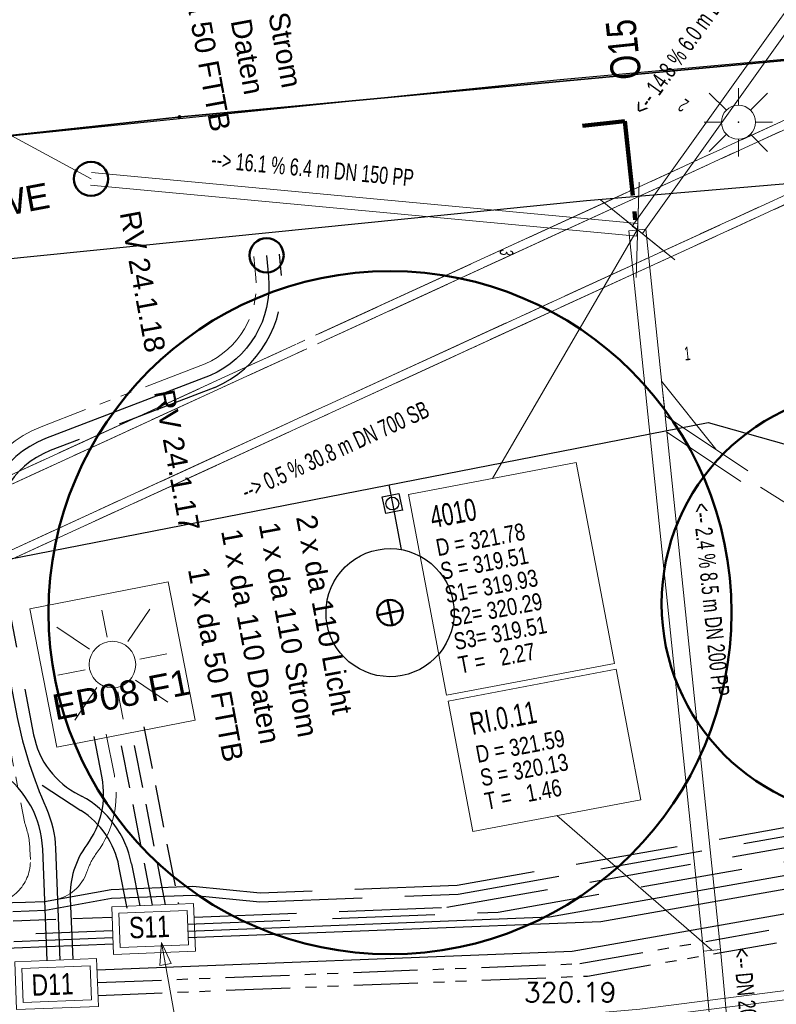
# Model space of a CAD drawing. Extents: x 3503739 to 3504470, y 5375172 to 5375561.
# Tile 126 of 142: x 3504243 to 3504252, y 5375393 to 5375405. Entities that reach past the tile are written whole.
import ezdxf

# ---------------------------------------------------------------- set-up
doc = ezdxf.new("R2010")
doc.units = 0
doc.header["$MEASUREMENT"] = 0
for name, pattern in [('1', [1.4, 0.5, -0.2, 0.5, -0.2]), ('125', [1.37501, 1.00001, -0.125, 0.125, -0.125]), ('2', [3.4, 1.2, -0.5, 1.2, -0.5]), ('237', [1.5, 0.75, -0.18, 0.13, -0.13, 0.13, -0.18]), ('239', [2.09, 0.75, -0.18, 0.75, -0.18, 0.05, -0.18]), ('33', [12, 4, -8]), ('38', [5.5, 4, -0.5, 0.5, -0.5]), ('85', [2.7501, 2.0001, -0.25, 0.25, -0.25]), ('97', [1.31251, 0.87501, -0.1875, 0.0625, -0.1875])]:
    doc.linetypes.add(name, pattern=pattern)
for name, color, linetype in [('$_LISY_$_TMP', 7, 'Continuous'), ('4WB_G_LEITUNG', 7, 'Continuous'), ('4WB_KANAL_HA', 7, 'Continuous'), ('4WB_KANALISATION', 7, 'Continuous'), ('4WP_KANCAD', 7, 'Continuous'), ('_4WP_KANCAD', 7, 'Continuous'), ('_4WP_KANCAD-T', 7, 'Continuous'), ('_4WP_LICHT-KSR', 7, 'Continuous'), ('_4WP_LICHT-LAMPE', 7, 'Continuous'), ('_4WP_SCHNITTF_HR', 7, 'Continuous'), ('_4WP_STADT-DACH', 7, 'Continuous'), ('_4WP_STADT_BEW_S', 7, 'Continuous'), ('_4WP_STADT_DATEN', 7, 'Continuous'), ('_4WP_STADT_FTT3', 7, 'Continuous'), ('_4WP_STADT_KLEIN', 7, 'Continuous'), ('_4WP_STADT_LSA', 7, 'Continuous'), ('_4WP_STADT_RESER', 7, 'Continuous'), ('_4WP_STADT_SCHAD', 7, 'Continuous'), ('_4WP_STADT_SCHAS', 7, 'Continuous'), ('_4WP_STADT_STROM', 7, 'Continuous'), ('BHM_BAUM_NEU', 7, 'Continuous'), ('K_FLURSTUECKE', 7, 'Continuous'), ('K_GRENZEN-UNABGE', 7, 'Continuous'), ('PUNKTHOEHENATTDEF', 7, 'Continuous'), ('PUNKTNUMMERNATTDEF', 7, 'Continuous'), ('PUNKTSPEZIFIKATION', 7, 'Continuous'), ('V_FAHRBAHNRAND', 7, 'Continuous'), ('V_LATERNE', 7, 'Continuous')]:
    doc.layers.add(name, color=color, linetype=linetype)
doc.styles.add('161', font='TXT', dxfattribs={"width": 0.7, "height": 0.2})
doc.styles.add('162', font='TXT', dxfattribs={"width": 0.7, "height": 0.26})
doc.styles.add('163', font='TXT', dxfattribs={"width": 0.8, "height": 0.2})
doc.styles.add('164', font='TXT', dxfattribs={"width": 0.6, "height": 0.16})
doc.styles.add('169', font='TXT', dxfattribs={"width": 0.7, "height": 0.2})
doc.styles.add('178', font='ARIAL.TTF', dxfattribs={"height": 0.24})
doc.styles.add('219', font='ARIAL.TTF', dxfattribs={"height": 0.24})
doc.styles.add('32', font='TXT', dxfattribs={"width": 0.8, "height": 0.25})
doc.styles.add('431', font='ARIAL.TTF', dxfattribs={"height": 0.3})
doc.styles.add('434', font='ARIAL.TTF', dxfattribs={"height": 0.24})
doc.styles.add('439', font='TXT', dxfattribs={"width": 0.8, "height": 0.35})
doc.styles.add('526', font='ROMANS', dxfattribs={"height": 0.23})
doc.styles.add('545', font='ARIAL.TTF', dxfattribs={"height": 0.3})
doc.styles.add('55', font='ARIAL.TTF', dxfattribs={"height": 0.24})

# ---------------------------------------------------------------- blocks, each defined once
blk = doc.blocks.new('WP_LP-1020')
at = {"color": 7, "linetype": 'Continuous', "lineweight": 20}
for p, q in [((-0.8253, 0.8253), (0.8253, 0.8253)), ((-0.8253, -0.8253), (-0.8253, 0.8253)), ((0.8253, -0.8253), (0.8253, 0.8253)), ((-0.8253, -0.8253), (0.8253, -0.8253))]:
    blk.add_line(p, q, dxfattribs=at)
at = {"color": 1, "linetype": 'Continuous', "lineweight": 9}
for p, q in [((0, 0.324962), (0, 0.649924)), ((0, 0.649924), (0, 0.324962)), ((-0.554739, 0.55475), (-0.229777, 0.229788)), ((0.229777, 0.229788), (0.554739, 0.55475)), ((0.229777, 0.229788), (0.554739, 0.55475)), ((-0.324962, 0), (-0.649924, 0)), ((-0.324962, 0), (-0.649924, 0)), ((0.324962, 0), (0.649924, 0)), ((-0.229777, -0.229777), (-0.554739, -0.554739)), ((-0.229777, -0.229777), (-0.554739, -0.554739)), ((0.229777, -0.229777), (0.554739, -0.554739)), ((0.229777, -0.229777), (0.554739, -0.554739)), ((0, -0.324962), (0, -0.649924)), ((0, -0.324962), (0, -0.649924))]:
    blk.add_line(p, q, dxfattribs=at)
at = {"color": 7, "linetype": 'Continuous', "lineweight": 20}
blk.add_circle((0, 0), 0.272749, dxfattribs=at)
blk = doc.blocks.new('PUNKT')
blk.add_point((0, 0))
at = {"layer": 'PUNKTHOEHENATTDEF', "linetype": 'Continuous', "flags": 1}
blk.add_attdef('PUNKTHOEHE', (1, -0.5), '', height=0.8, dxfattribs=at)
at = {"layer": 'PUNKTNUMMERNATTDEF', "linetype": 'Continuous', "flags": 1}
blk.add_attdef('PUNKTNUMMER', (1, 0.5), '', height=0.8, dxfattribs=at)
at = {"layer": 'PUNKTSPEZIFIKATION', "linetype": 'Continuous', "flags": 1}
blk.add_attdef('PUNKTSPEZIFIKATION', (1, -1.5), '', height=0.8, dxfattribs=at)
blk = doc.blocks.new('ALG_00093')
at = {"color": 1, "linetype": 'Continuous', "lineweight": 9}
blk.add_lwpolyline([(0, 0), (0.3773, 0.09625), (0.3773, -0.09625), (0, 0)], dxfattribs=at)
blk = doc.blocks.new('10-UNVERMARKT')
at = {"color": 255, "linetype": '33', "lineweight": 9}
blk.add_circle((0, 0), 0.0789, dxfattribs=at)
at = {"color": 252, "linetype": 'Continuous', "lineweight": 20}
blk.add_circle((0, 0), 0.0325, dxfattribs=at)
blk = doc.blocks.new('457')
at = {"color": 7, "linetype": 'Continuous', "lineweight": 9}
for p, q in [((0, 0.5), (0, 1)), ((-0.353546, 0.353554), (-0.853546, 0.853553)), ((0.353546, 0.353554), (0.853546, 0.853553)), ((-0.5, 0), (-1, 0)), ((0.5, 0), (1, 0)), ((-0.353546, -0.353554), (-0.853546, -0.853553)), ((0, -0.5), (0, -1)), ((0.353546, -0.353554), (0.853546, -0.853553))]:
    blk.add_line(p, q, dxfattribs=at)
blk.add_circle((0, 0), 0.5, dxfattribs=at)

msp = doc.modelspace()

# ---------------------------------------------------------------- linework, layer by layer
at = {"layer": '4WB_G_LEITUNG', "color": 6, "linetype": 'Continuous', "lineweight": 20}
for points in [[(3504324.972, 5375409.211), (3504314.074, 5375407.731), (3504313.048, 5375407.651), (3504306.278, 5375407.24), (3504301.629, 5375402.288), (3504294.509, 5375401.021), (3504291.857, 5375400.44), (3504289.834, 5375400.021), (3504277.978, 5375397.671), (3504273.855, 5375397.081), (3504261.981, 5375394.991), (3504254.646, 5375393.691), (3504250.1, 5375393.111), (3504247.5, 5375392.881), (3504246.972, 5375392.841)], [(3504324.987, 5375409.102), (3504314.085, 5375407.622), (3504313.055, 5375407.542), (3504306.329, 5375407.133), (3504301.684, 5375402.186), (3504294.53, 5375400.913), (3504291.88, 5375400.333), (3504289.856, 5375399.913), (3504277.997, 5375397.562), (3504273.872, 5375396.972), (3504262, 5375394.882), (3504254.663, 5375393.582), (3504250.111, 5375393.002), (3504247.509, 5375392.772), (3504246.981, 5375392.732)]]:
    msp.add_lwpolyline(points, dxfattribs=at)
at = {"layer": '4WB_KANAL_HA', "color": 7, "linetype": '85', "lineweight": 20}
for p, q in [((3504250.057, 5375401.68), (3504250.094, 5375402.797)), ((3504249.64, 5375402.589), (3504250.511, 5375401.888))]:
    msp.add_line(p, q, dxfattribs=at)
at = {"layer": '4WB_KANALISATION', "color": 7, "linetype": '85', "lineweight": 13}
for p, q in [((3504236.305, 5375396.416), (3504263.43, 5375408.861)), ((3504236.429, 5375396.362), (3504263.414, 5375408.743)), ((3504236.721, 5375395.726), (3504263.706, 5375408.107)), ((3504236.68, 5375395.597), (3504263.805, 5375408.043))]:
    msp.add_line(p, q, dxfattribs=at)
at = {"layer": '4WP_KANCAD', "color": 7, "linetype": '38', "lineweight": 13}
for p, q in [((3504236.305, 5375396.416), (3504263.43, 5375408.861)), ((3504236.429, 5375396.362), (3504263.414, 5375408.743)), ((3504236.721, 5375395.726), (3504263.706, 5375408.107)), ((3504236.68, 5375395.597), (3504263.805, 5375408.043)), ((3504250.057, 5375401.68), (3504250.094, 5375402.797)), ((3504249.64, 5375402.589), (3504250.511, 5375401.888))]:
    msp.add_line(p, q, dxfattribs=at)
at = {"layer": '_4WP_KANCAD', "color": 7, "linetype": '125', "lineweight": 13}
for p, q in [((3504250.057, 5375401.68), (3504250.094, 5375402.797)), ((3504249.64, 5375402.589), (3504250.511, 5375401.888))]:
    msp.add_line(p, q, dxfattribs=at)
at = {"layer": '_4WP_KANCAD', "color": 1, "linetype": 'Continuous', "lineweight": 13}
for p, q in [((3504250.402, 5375400.06), (3504251.368, 5375399.416)), ((3504250.414, 5375399.872), (3504251.284, 5375399.291))]:
    msp.add_line(p, q, dxfattribs=at)
at = {"layer": '_4WP_KANCAD', "color": 7, "linetype": '239', "lineweight": 13}
for points in [[(3504236.68, 5375395.597), (3504263.805, 5375408.043), (3504263.43, 5375408.861), (3504236.305, 5375396.416)], [(3504236.721, 5375395.726), (3504263.706, 5375408.107), (3504263.414, 5375408.743), (3504236.429, 5375396.362)]]:
    msp.add_lwpolyline(points, dxfattribs=at)
at = {"layer": '_4WP_KANCAD', "color": 1, "linetype": 'Continuous', "lineweight": 13}
for points in [[(3504253.521, 5375407.199), (3504250.011, 5375402.282), (3504250.133, 5375402.194), (3504253.643, 5375407.111)], [(3504243.667, 5375402.76), (3504250.065, 5375402.163), (3504250.079, 5375402.313), (3504243.681, 5375402.91)], [(3504251.045, 5375393.809), (3504250.171, 5375402.248), (3504249.973, 5375402.228), (3504250.847, 5375393.789)], [(3504250.402, 5375400.06), (3504250.356, 5375400.464), (3504250.99, 5375399.668)], [(3504251.226, 5375391.852), (3504251.046, 5375393.808), (3504250.846, 5375393.79), (3504251.026, 5375391.834)]]:
    msp.add_lwpolyline(points, dxfattribs=at)
at = {"layer": '_4WP_KANCAD-T', "color": 1, "linetype": 'Continuous', "lineweight": 20}
for p, q in [((3504243.674, 5375402.835), (3504241.627, 5375403.946)), ((3504250.072, 5375402.238), (3504248.374, 5375399.325)), ((3504251.515, 5375399.223), (3504252.725, 5375398.463)), ((3504250.946, 5375393.799), (3504249.13, 5375395.377))]:
    msp.add_line(p, q, dxfattribs=at)
at = {"layer": '_4WP_KANCAD-T', "color": 7, "linetype": 'Continuous', "lineweight": 13}
for points in [[(3504247.392, 5375399.138), (3504249.357, 5375399.511), (3504249.803, 5375397.159), (3504247.838, 5375396.786), (3504247.392, 5375399.138)], [(3504247.858, 5375396.717), (3504249.823, 5375397.09), (3504250.112, 5375395.563), (3504248.147, 5375395.19), (3504247.858, 5375396.717)]]:
    msp.add_lwpolyline(points, dxfattribs=at)
at = {"layer": '_4WP_KANCAD-T', "color": 1, "linetype": 'Continuous', "lineweight": 20}
for points in [[(3504247.392, 5375399.138), (3504249.357, 5375399.511), (3504249.803, 5375397.159), (3504247.838, 5375396.786), (3504247.392, 5375399.138)], [(3504247.858, 5375396.717), (3504249.823, 5375397.09), (3504250.112, 5375395.563), (3504248.147, 5375395.19), (3504247.858, 5375396.717)]]:
    msp.add_lwpolyline(points, dxfattribs=at)
at = {"layer": '_4WP_LICHT-KSR', "color": 190, "linetype": '1', "lineweight": 30}
for p, q in [((3504244.294, 5375396.418), (3504244.699, 5375394.339)), ((3504244.547, 5375394.333), (3504244.147, 5375396.39)), ((3504242.761, 5375394.143), (3504243.92, 5375394.188))]:
    msp.add_line(p, q, dxfattribs=at)
at = {"layer": '_4WP_LICHT-KSR', "color": 190, "linetype": '2', "lineweight": 30}
msp.add_lwpolyline([(3504244.881, 5375394.186), (3504247.84, 5375394.303), (3504259.726, 5375396.4, 0.147968), (3504260.242, 5375396.662), (3504260.487, 5375396.895, 0.260423), (3504260.775, 5375397.828), (3504259.898, 5375401.929), (3504259.676, 5375407.804), (3504259.5, 5375408.299)], format="xyb", dxfattribs=at)
at = {"layer": '_4WP_SCHNITTF_HR', "color": 92, "linetype": '97', "lineweight": 100}
for p, q in [((3504249.429, 5375403.458), (3504249.926, 5375403.51)), ((3504249.926, 5375403.51), (3504250.065, 5375402.193))]:
    msp.add_line(p, q, dxfattribs=at)
at = {"layer": '_4WP_STADT-DACH', "color": 1, "linetype": 'Continuous', "lineweight": 50}
for centre in [(3504243.674, 5375402.835), (3504245.73, 5375401.939)]:
    msp.add_circle(centre, 0.2, dxfattribs=at)
at = {"layer": '_4WP_STADT_BEW_S', "color": 142, "linetype": 'Continuous', "lineweight": 30}
for p, q in [((3504247.161, 5375399.252), (3504247.203, 5375399.032)), ((3504247.203, 5375399.032), (3504247.305, 5375398.493))]:
    msp.add_line(p, q, dxfattribs=at)
msp.add_lwpolyline([(3504222.981, 5375393.64), (3504224.944, 5375394.024, 0.073684), (3504225.322, 5375394.158), (3504227.608, 5375395.369, -0.07369), (3504227.986, 5375395.503), (3504250.901, 5375399.983), (3504252.273, 5375399.594), (3504264.237, 5375401.871)], format="xyb", dxfattribs=at)
for points in [[(3504247.321, 5375398.954), (3504247.125, 5375398.914), (3504247.084, 5375399.109), (3504247.28, 5375399.15), (3504247.322, 5375398.95)], [(3504247.912, 5375397.894), (3504247.923, 5375397.821), (3504247.926, 5375397.748), (3504247.921, 5375397.674), (3504247.91, 5375397.601), (3504247.891, 5375397.53), (3504247.866, 5375397.461), (3504247.834, 5375397.395), (3504247.796, 5375397.332), (3504247.751, 5375397.273), (3504247.701, 5375397.219), (3504247.647, 5375397.17), (3504247.587, 5375397.127), (3504247.524, 5375397.089), (3504247.457, 5375397.059), (3504247.387, 5375397.034), (3504247.316, 5375397.017), (3504247.243, 5375397.007), (3504247.169, 5375397.004), (3504247.096, 5375397.008), (3504247.023, 5375397.019), (3504246.952, 5375397.038), (3504246.883, 5375397.063), (3504246.817, 5375397.095), (3504246.754, 5375397.134), (3504246.695, 5375397.178), (3504246.641, 5375397.228), (3504246.592, 5375397.283), (3504246.549, 5375397.342), (3504246.511, 5375397.406), (3504246.48, 5375397.473), (3504246.456, 5375397.542), (3504246.439, 5375397.614), (3504246.429, 5375397.687), (3504246.426, 5375397.76), (3504246.43, 5375397.834), (3504246.441, 5375397.906), (3504246.46, 5375397.977), (3504246.485, 5375398.047), (3504246.517, 5375398.113), (3504246.555, 5375398.176), (3504246.6, 5375398.234), (3504246.65, 5375398.289), (3504246.705, 5375398.338), (3504246.764, 5375398.381), (3504246.828, 5375398.418), (3504246.894, 5375398.449), (3504246.964, 5375398.473), (3504247.035, 5375398.491), (3504247.108, 5375398.501), (3504247.182, 5375398.504), (3504247.255, 5375398.5), (3504247.328, 5375398.488), (3504247.399, 5375398.47), (3504247.468, 5375398.444), (3504247.535, 5375398.412), (3504247.597, 5375398.374), (3504247.656, 5375398.33), (3504247.71, 5375398.28), (3504247.759, 5375398.225), (3504247.803, 5375398.165), (3504247.84, 5375398.102), (3504247.871, 5375398.035), (3504247.895, 5375397.966), (3504247.912, 5375397.894)]]:
    msp.add_lwpolyline(points, dxfattribs=at)
msp.add_circle((3504247.203, 5375399.032), 0.075, dxfattribs=at)
at = {"layer": '_4WP_STADT_DATEN', "color": 7, "linetype": 'Continuous', "lineweight": 30}
for points in [[(3504243.16, 5375393.678), (3504243.108, 5375394.985, 0.234153), (3504242.619, 5375395.882, -0.088035), (3504236.949, 5375401.571), (3504236.568, 5375402.118, -0.543975), (3504237.204, 5375403.672), (3504237.66, 5375403.758)], [(3504245.73, 5375401.939), (3504245.753, 5375401.69, -0.323573), (3504245.068, 5375400.53), (3504243.142, 5375399.792, 0.364197), (3504242.425, 5375398.498), (3504242.809, 5375396.524, 0.053752), (3504243.148, 5375395.467, -0.094757), (3504243.259, 5375394.991), (3504243.31, 5375393.684)], [(3504243.705, 5375396.304), (3504243.799, 5375395.818, -0.209226), (3504243.624, 5375395.036, 0.169612), (3504243.431, 5375394.405), (3504243.46, 5375393.69)]]:
    msp.add_lwpolyline(points, format="xyb", dxfattribs=at)
msp.add_lwpolyline([(3504243.744, 5375393.571), (3504249.308, 5375393.79), (3504259.868, 5375395.653)], dxfattribs=at)
at = {"layer": '_4WP_STADT_FTT3', "color": 1, "linetype": '237', "lineweight": 20}
for points in [[(3504245.581, 5375401.925), (3504245.604, 5375401.676, -0.322665), (3504245.011, 5375400.669), (3504243.089, 5375399.932, 0.364197), (3504242.278, 5375398.47), (3504242.898, 5375395.286, -0.078577), (3504242.959, 5375394.979), (3504242.963, 5375394.861, -0.414214), (3504242.483, 5375394.342)], [(3504243.242, 5375394.388, 0.272347), (3504243.626, 5375394.719, -0.076266), (3504243.745, 5375394.947, 0.209226), (3504243.947, 5375395.847), (3504243.852, 5375396.332)]]:
    msp.add_lwpolyline(points, format="xyb", dxfattribs=at)
at = {"layer": '_4WP_STADT_FTT3', "color": 1, "linetype": '2', "lineweight": 30}
for points in [[(3504242.757, 5375394.253), (3504243.141, 5375394.268), (3504243.912, 5375394.408), (3504244.857, 5375394.446), (3504245.65, 5375394.367), (3504247.972, 5375394.458), (3504261.959, 5375396.926), (3504266.721, 5375397.767, -0.074529), (3504267.341, 5375397.783, 0.06635), (3504267.962, 5375397.789), (3504277.72, 5375399.185)], [(3504262.257, 5375397.08), (3504247.962, 5375394.557), (3504245.653, 5375394.467), (3504244.867, 5375394.546), (3504243.908, 5375394.508), (3504243.13, 5375394.368), (3504242.905, 5375394.359), (3504242.753, 5375394.353, 0.006944), (3504242.034, 5375394.315, -0.006945), (3504241.315, 5375394.276, -0.027783), (3504238.996, 5375394.314, -0.027789), (3504236.696, 5375394.609, 0.06559), (3504233.074, 5375394.797, -0.111569), (3504232.325, 5375394.905, 0.137889), (3504231.581, 5375394.973), (3504229.328, 5375394.557, 0.044908), (3504228.845, 5375394.422, -0.044912), (3504228.361, 5375394.287), (3504227.417, 5375394.113, 0.055858), (3504226.859, 5375393.943, -0.055863), (3504226.3, 5375393.774), (3504223.777, 5375393.308), (3504210.732, 5375390.241, -0.035613), (3504209.63, 5375390.063, 0.027439)]]:
    msp.add_lwpolyline(points, format="xyb", dxfattribs=at)
at = {"layer": '_4WP_STADT_KLEIN', "color": 3, "linetype": '237', "lineweight": 30}
msp.add_lwpolyline([(3504243.75, 5375393.421), (3504249.398, 5375393.643), (3504259.896, 5375395.496)], dxfattribs=at)
at = {"layer": '_4WP_STADT_LSA', "color": 7, "linetype": '237', "lineweight": 30}
msp.add_lwpolyline([(3504243.756, 5375393.271), (3504249.488, 5375393.497), (3504259.924, 5375395.338)], dxfattribs=at)
at = {"layer": '_4WP_STADT_RESER', "color": 7, "linetype": 'Continuous', "lineweight": 30}
msp.add_line((3504242.771, 5375393.903), (3504243.93, 5375393.949), dxfattribs=at)
for points in [[(3504244.807, 5375394.023), (3504249.042, 5375394.19), (3504260.934, 5375396.288)], [(3504260.962, 5375396.131), (3504249.643, 5375394.133), (3504244.811, 5375393.943)]]:
    msp.add_lwpolyline(points, dxfattribs=at)
msp.add_lwpolyline([(3504243.933, 5375393.869), (3504242.774, 5375393.823, 0.048496), (3504242.057, 5375393.725, -0.0485), (3504241.34, 5375393.627, -0.027783), (3504238.95, 5375393.666, -0.027789), (3504236.578, 5375393.969, 0.065462), (3504233.132, 5375394.15, -0.065449), (3504232.427, 5375394.186, 0.091652), (3504231.726, 5375394.187), (3504229.473, 5375393.77, -0.034956), (3504228.975, 5375393.714)], format="xyb", dxfattribs=at)
at = {"layer": '_4WP_STADT_SCHAD', "color": 7, "linetype": 'Continuous', "lineweight": 20}
for points in [[(3504242.78, 5375393.663), (3504242.802, 5375393.104), (3504243.761, 5375393.141), (3504243.739, 5375393.701), (3504242.78, 5375393.663)], [(3504242.863, 5375393.587), (3504242.879, 5375393.187), (3504243.678, 5375393.218), (3504243.663, 5375393.618), (3504242.863, 5375393.587)]]:
    msp.add_lwpolyline(points, dxfattribs=at)
at = {"layer": '_4WP_STADT_SCHAS', "color": 1, "linetype": 'Continuous', "lineweight": 13}
msp.add_line((3504244.5, 5375393.892), (3504244.797, 5375392.227), dxfattribs=at)
at = {"layer": '_4WP_STADT_SCHAS', "color": 7, "linetype": 'Continuous', "lineweight": 20}
for points in [[(3504243.916, 5375394.308), (3504243.938, 5375393.749), (3504244.897, 5375393.787), (3504244.875, 5375394.346), (3504243.916, 5375394.308)], [(3504243.999, 5375394.232), (3504244.014, 5375393.832), (3504244.814, 5375393.863), (3504244.798, 5375394.263), (3504243.999, 5375394.232)]]:
    msp.add_lwpolyline(points, dxfattribs=at)
at = {"layer": '_4WP_STADT_STROM', "color": 3, "linetype": '1', "lineweight": 30}
msp.add_line((3504244.395, 5375394.327), (3504243.999, 5375396.361), dxfattribs=at)
at = {"layer": '_4WP_STADT_STROM', "color": 3, "linetype": '2', "lineweight": 30}
for points in [[(3504244.096, 5375394.293), (3504244.001, 5375394.783, 0.205793), (3504243.556, 5375395.436, -0.099334), (3504237.073, 5375401.657), (3504236.691, 5375402.204, -0.543974), (3504237.232, 5375403.525), (3504237.688, 5375403.611)], [(3504245.879, 5375401.953), (3504245.902, 5375401.704, -0.324319), (3504245.124, 5375400.391), (3504243.196, 5375399.652, 0.364197), (3504242.572, 5375398.527), (3504243.001, 5375396.323, 0.232518), (3504243.535, 5375395.62), (3504243.564, 5375395.605, -0.224929), (3504244.148, 5375394.812), (3504244.244, 5375394.321)], [(3504228.934, 5375393.94, -0.034957), (3504229.419, 5375394.065), (3504231.672, 5375394.482, -0.091652), (3504232.481, 5375394.481, 0.064702), (3504233.101, 5375394.448, -0.065595), (3504236.632, 5375394.264, 0.027789), (3504238.971, 5375393.965, 0.027783), (3504241.329, 5375393.927), (3504243.927, 5375394.029)]]:
    msp.add_lwpolyline(points, format="xyb", dxfattribs=at)
msp.add_lwpolyline([(3504244.804, 5375394.103), (3504248.441, 5375394.246), (3504260.906, 5375396.446)], dxfattribs=at)
at = {"layer": 'BHM_BAUM_NEU', "color": 91, "linetype": 'Continuous', "lineweight": 50}
for p, q in [((3504247.204, 5375397.606), (3504247.148, 5375397.901)), ((3504247.323, 5375397.782), (3504247.028, 5375397.726))]:
    msp.add_line(p, q, dxfattribs=at)
for centre, radius in [((3504247.176, 5375397.754), 4), ((3504252.857, 5375397.858), 2.5), ((3504247.176, 5375397.754), 0.15)]:
    msp.add_circle(centre, radius, dxfattribs=at)
at = {"layer": 'K_FLURSTUECKE', "color": 252, "linetype": 'Continuous', "lineweight": 30}
for p, q in [((3504256.884, 5375404.699), (3504244.726, 5375403.561)), ((3504244.726, 5375403.561), (3504256.884, 5375404.699)), ((3504256.884, 5375404.699), (3504244.726, 5375403.561)), ((3504244.726, 5375403.561), (3504256.884, 5375404.699)), ((3504244.694, 5375403.558), (3504235.576, 5375402.572)), ((3504235.576, 5375402.572), (3504244.694, 5375403.558)), ((3504244.694, 5375403.558), (3504235.576, 5375402.572)), ((3504235.576, 5375402.572), (3504244.694, 5375403.558))]:
    msp.add_line(p, q, dxfattribs=at)
at = {"layer": 'V_FAHRBAHNRAND', "color": 250, "linetype": 'Continuous', "lineweight": 30}
for p, q in [((3504256.964, 5375404.702, 321.384), (3504249.17, 5375403.996, 321.437)), ((3504256.964, 5375404.702, 321.384), (3504249.17, 5375403.996, 321.437)), ((3504249.17, 5375403.996, 321.437), (3504240.236, 5375403.082, 321.378)), ((3504249.17, 5375403.996, 321.437), (3504240.236, 5375403.082, 321.378)), ((3504249.477, 5375402.581, 321.374), (3504255.409, 5375403.087, 321.369)), ((3504249.477, 5375402.581, 321.374), (3504255.409, 5375403.087, 321.369)), ((3504241.476, 5375401.775, 321.366), (3504249.477, 5375402.581, 321.374)), ((3504241.476, 5375401.775, 321.366), (3504249.477, 5375402.581, 321.374))]:
    msp.add_line(p, q, dxfattribs=at)

# ---------------------------------------------------------------- block references
at = {"layer": '$_LISY_$_TMP', "color": 7, "xscale": 0.699999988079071, "yscale": 0.699999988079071, "rotation": 280.1278564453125}
msp.add_blockref('ALG_00093', (3504244.5, 5375393.892), dxfattribs=at)
at = {"layer": '_4WP_LICHT-LAMPE', "color": 7, "rotation": 10.98001098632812}
msp.add_blockref('WP_LP-1020', (3504243.925, 5375397.146), dxfattribs=at)
at = {"layer": 'K_GRENZEN-UNABGE', "color": 252, "xscale": 0.2, "yscale": 0.2}
msp.add_blockref('10-UNVERMARKT', (3504244.71, 5375403.56), dxfattribs=at)
msp.add_blockref('10-UNVERMARKT', (3504244.71, 5375403.56), dxfattribs=at)
at = {"layer": 'K_GRENZEN-UNABGE', "color": 252}
msp.add_blockref('PUNKT', (3504244.71, 5375403.56), dxfattribs=at)
msp.add_blockref('PUNKT', (3504244.71, 5375403.56), dxfattribs=at)
at = {"layer": 'V_LATERNE', "color": 7, "xscale": 0.4, "yscale": 0.4}
msp.add_blockref('457', (3504251.256, 5375403.499), dxfattribs=at)
at = {"layer": 'V_LATERNE', "color": 7}
msp.add_blockref('PUNKT', (3504251.256, 5375403.499, 321.333), dxfattribs=at)

# ---------------------------------------------------------------- texts
at = {"layer": '4WB_G_LEITUNG', "color": 7, "linetype": 'Continuous', "style": '526'}
msp.add_text('320.19', height=0.23, dxfattribs=at).set_placement((3504248.743, 5375393.19))
at = {"layer": '_4WP_KANCAD-T', "color": 1, "linetype": 'Continuous'}
for s, height, rotation, style, width, p in [('<-- 14.8 % 6.0 m DN 150 PP', 0.2, 54.4789, '161', 0.7, (3504250.159, 5375403.565)), ('2', 0.16, 144.4789, '164', 0.6, (3504250.687, 5375403.74)), ('--> 16.1 % 6.4 m DN 150 PP', 0.2, 354.6691, '161', 0.7, (3504245.077, 5375402.966)), ('3', 0.16, 264.6691, '164', 0.6, (3504248.464, 5375402.014)), ('1', 0.16, 5.9129, '164', 0.6, (3504250.63, 5375400.707)), ('4010', 0.26, 10.737, '162', 0.7, (3504247.674, 5375398.742)), ('<-- 2.4 % 8.5 m DN 200 PP', 0.2, 275.9129, '161', 0.7, (3504250.721, 5375399.028)), ('D = 321.78', 0.2, 10.737, '163', 0.8, (3504247.736, 5375398.414)), ('S = 319.51', 0.2, 10.737, '163', 0.8, (3504247.788, 5375398.139)), ('S1= 319.93', 0.2, 10.737, '163', 0.8, (3504247.84, 5375397.864)), ('S2= 320.29', 0.2, 10.737, '163', 0.8, (3504247.893, 5375397.589)), ('S3= 319.51', 0.2, 10.737, '163', 0.8, (3504247.945, 5375397.314)), ('T =   2.27', 0.2, 10.737, '163', 0.8, (3504247.997, 5375397.039)), ('RI.0.11', 0.26, 10.737, '162', 0.7, (3504248.14, 5375396.321)), ('D = 321.59', 0.2, 10.737, '163', 0.8, (3504248.202, 5375395.993)), ('S = 320.13', 0.2, 10.737, '163', 0.8, (3504248.254, 5375395.718)), ('T =   1.46', 0.2, 10.737, '163', 0.8, (3504248.306, 5375395.443)), ('<-- DN 200', 0.2, 275.2578, '161', 0.7, (3504251.196, 5375393.812))]:
    msp.add_text(s, height=height, rotation=rotation, dxfattribs=dict(at, style=style, width=width)).set_placement(p)
at = {"layer": '_4WP_KANCAD-T', "color": 7, "linetype": 'Continuous', "style": '169', "width": 0.7}
msp.add_text('--> 0.5 % 30.8 m DN 700 SB', height=0.2, rotation=24.6463, dxfattribs=at).set_placement((3504245.494, 5375399.069))
at = {"layer": '_4WP_LICHT-KSR', "color": 190, "linetype": 'Continuous', "style": '55'}
msp.add_text('2 x da 110 Licht', height=0.24, rotation=280.4654, dxfattribs=at).set_placement((3504246.074, 5375398.874))
at = {"layer": '_4WP_LICHT-LAMPE', "color": 190, "linetype": 'Continuous', "style": '431'}
msp.add_text('EP08 F1', height=0.3, rotation=10.9801, dxfattribs=at).set_placement((3504243.257, 5375396.492))
at = {"layer": '_4WP_SCHNITTF_HR', "color": 7, "linetype": 'Continuous', "style": '439', "width": 0.8}
msp.add_text('O15', height=0.35, rotation=96.0067, dxfattribs=at).set_placement((3504250.12, 5375404.016))
at = {"layer": '_4WP_STADT-DACH', "color": 20, "linetype": 'Continuous', "style": '545'}
msp.add_text('WE', height=0.3, rotation=10.6486, dxfattribs=at).set_placement((3504242.546, 5375402.375))
at = {"layer": '_4WP_STADT_DATEN', "color": 7, "linetype": 'Continuous', "style": '434'}
for p in [(3504245.007, 5375406.317), (3504245.196, 5375398.711)]:
    msp.add_text('1 x da 110 Daten', height=0.24, rotation=280.4654, dxfattribs=at).set_placement(p)
at = {"layer": '_4WP_STADT_FTT3', "color": 1, "linetype": 'Continuous', "style": '178'}
for s, p in [('da 50 FTTB', (3504244.757, 5375405.114)), ('RV 24.1.18', (3504244.009, 5375402.436)), ('RV 24.1.17', (3504244.411, 5375400.341)), ('1 x da 50 FTTB', (3504244.808, 5375398.261))]:
    msp.add_text(s, height=0.24, rotation=280.4654, dxfattribs=at).set_placement(p)
at = {"layer": '_4WP_STADT_SCHAD', "color": 7, "linetype": 'Continuous', "style": '32', "width": 0.8}
msp.add_text('D11', height=0.25, rotation=2.2506, dxfattribs=at).set_placement((3504242.983, 5375393.265))
at = {"layer": '_4WP_STADT_SCHAS', "color": 7, "linetype": 'Continuous', "style": '32', "width": 0.8}
msp.add_text('S11', height=0.25, rotation=2.2506, dxfattribs=at).set_placement((3504244.124, 5375393.937))
at = {"layer": '_4WP_STADT_STROM', "color": 7, "linetype": 'Continuous', "style": '219'}
for p in [(3504245.448, 5375406.395), (3504245.637, 5375398.789)]:
    msp.add_text('1 x da 110 Strom', height=0.24, rotation=280.4654, dxfattribs=at).set_placement(p)

doc.saveas('drawing.dxf')
